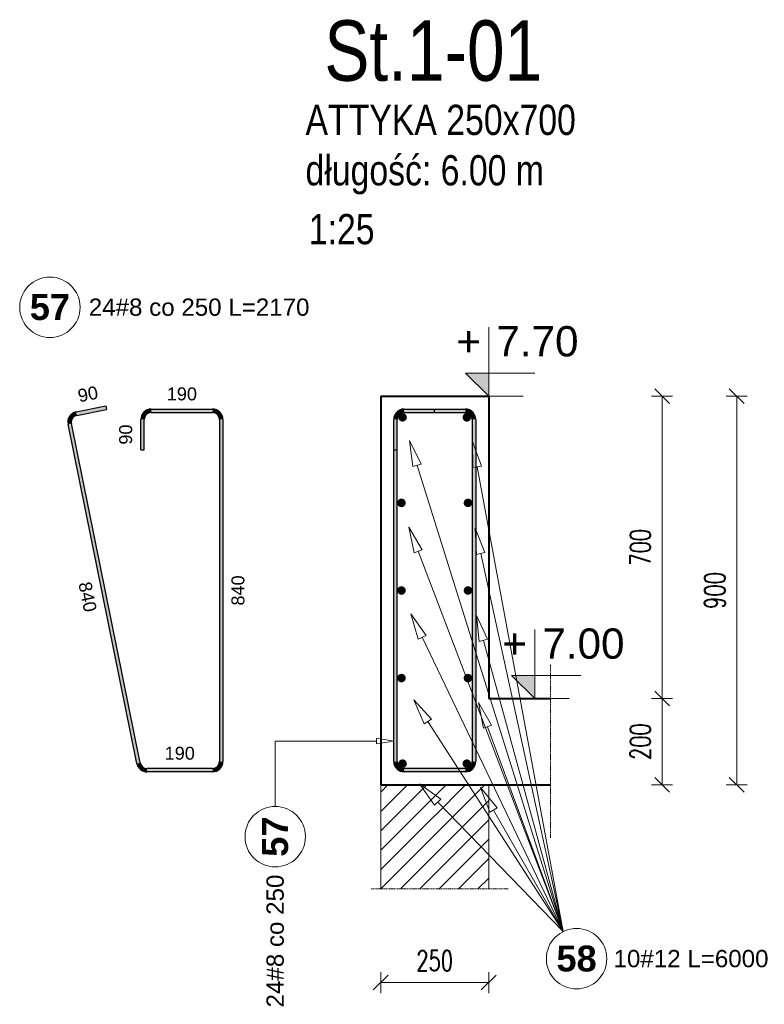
# Model space of a CAD drawing. Extents: x -1474 to 1674133, y -684355 to 75879.
# Tile 3 of 5: x 1668475 to 1670199, y -682159 to -679879. Entities that reach past the tile are written whole.
import ezdxf
from ezdxf.enums import TextEntityAlignment as Align

# ---------------------------------------------------------------- set-up
doc = ezdxf.new("R2010")
doc.units = 0
doc.header["$LTSCALE"] = 10
doc.header["$MEASUREMENT"] = 0
doc.linetypes.add('HIDDEN', pattern=[0.375, 0.25, -0.125])
for name, color, linetype, lineweight in [('P-Linia1', 3, 'Continuous', 40), ('P-Linia3', 6, 'Continuous', 60), ('P-Linia4', 253, 'Continuous', 5), ('P-Przerywana', 13, 'HIDDEN', 9), ('P-Szraf', 251, 'Continuous', 5), ('P-Wymiar', 254, 'Continuous', 9), ('RCAD_deskowanie', 3, 'Continuous', 40)]:
    doc.layers.add(name, color=color, linetype=linetype, lineweight=lineweight)
for name, color, linetype in [('RCAD_kształt pręta', 7, 'Continuous'), ('RCAD_opis kształtu pręta', 7, 'Continuous'), ('RCAD_opis rozkładu', 7, 'Continuous'), ('RCAD_pręt wyrzucony', 130, 'Continuous'), ('RCAD_symbole graficzne', 7, 'Continuous')]:
    doc.layers.add(name, color=color, linetype=linetype)
doc.styles.add('ROMANS', font='romans.shx', dxfattribs={"width": 0.7})
doc.styles.add('SIMPLEX', font='arial.ttf', dxfattribs={"width": 0.8})
doc.styles.add('style1', font='arial.ttf')
doc.styles.add('style3', font='arialbd.ttf')
doc.dimstyles.new('A25', dxfattribs={"dimscale": 27, "dimtxt": 1.75, "dimasz": 0.05, "dimexe": 0, "dimexo": 0, "dimgap": 1, "dimtad": 1, "dimdec": 4, "dimrnd": 0.1, "dimdsep": 46, "dimtxsty": 'ROMANS', "dimblk": '[[[[[[[[', "dimcen": 2, "dimdle": 2, "dimse1": 1, "dimse2": 1, "dimclrd": 256, "dimclrt": 1, "dimadec": 0, "dimazin": 0, "dimtfac": 1, "dimtdec": 4, "dimtix": 1, "dimtmove": 2, "dimatfit": 3, "dimldrblk": '[[[[[[[[', "dimfxl": 0, "dimtvp": 0.6, "dimtolj": 1, "dimlwd": -1, "dimarcsym": 0})

# ---------------------------------------------------------------- blocks, each defined once
blk = doc.blocks.new('[[[[[[[[')
at = {"layer": 'P-Wymiar'}
for p, q in [((0, 18), (0, -18)), ((-12.7, -12.7), (12.7, 12.7)), ((0, 0), (-4.6, 0))]:
    blk.add_line(p, q, dxfattribs=at)
blk = doc.blocks.new('*D134')
at = {"layer": 'Defpoints', "color": 0, "transparency": 16777216}
for p in [(1669704.1, -681450.7), (1669962.9, -681450.7), (1669704.1, -681650.7)]:
    blk.add_point(p, dxfattribs=at)
at = {"layer": 'P-Wymiar', "transparency": 16777216}
blk.add_line((1669962.9, -681649.3), (1669962.9, -681452), dxfattribs=at)
at = {"layer": 'P-Wymiar', "transparency": 16777216, "xscale": 1.35, "yscale": 1.35, "zscale": 1.35}
for p, rotation in [((1669962.9, -681450.7), 90), ((1669962.9, -681650.7), 270)]:
    blk.add_blockref('[[[[[[[[', p, dxfattribs=dict(at, rotation=rotation))
at = {"layer": 'P-Wymiar', "color": 1, "transparency": 16777216, "insert": (1669912.3, -681550.7), "char_height": 47.25, "attachment_point": 5, "rotation": 90, "style": 'ROMANS'}
blk.add_mtext('\\A1;200', dxfattribs=at)
blk = doc.blocks.new('*D135')
at = {"layer": 'Defpoints', "color": 0, "transparency": 16777216}
for p in [(1669311.2, -681821.1), (1669561.2, -681821.1), (1669561.2, -682108.5)]:
    blk.add_point(p, dxfattribs=at)
at = {"layer": 'P-Wymiar', "transparency": 16777216}
blk.add_line((1669312.5, -682108.5), (1669559.8, -682108.5), dxfattribs=at)
at = {"layer": 'P-Wymiar', "transparency": 16777216, "xscale": 1.35, "yscale": 1.35, "zscale": 1.35, "rotation": 180}
blk.add_blockref('[[[[[[[[', (1669311.2, -682108.5), dxfattribs=at)
at = {"layer": 'P-Wymiar', "transparency": 16777216, "xscale": 1.35, "yscale": 1.35, "zscale": 1.35}
blk.add_blockref('[[[[[[[[', (1669561.2, -682108.5), dxfattribs=at)
at = {"layer": 'P-Wymiar', "color": 1, "transparency": 16777216, "insert": (1669436.2, -682057.9), "char_height": 47.25, "attachment_point": 5, "style": 'ROMANS'}
blk.add_mtext('\\A1;250', dxfattribs=at)
blk = doc.blocks.new('*D136')
at = {"layer": 'Defpoints', "color": 0, "transparency": 16777216}
for p in [(1669561.2, -680750.7), (1669962.9, -680750.7), (1669704.1, -681450.7)]:
    blk.add_point(p, dxfattribs=at)
at = {"layer": 'P-Wymiar', "transparency": 16777216}
blk.add_line((1669962.9, -681449.3), (1669962.9, -680752), dxfattribs=at)
at = {"layer": 'P-Wymiar', "transparency": 16777216, "xscale": 1.35, "yscale": 1.35, "zscale": 1.35}
for p, rotation in [((1669962.9, -680750.7), 90), ((1669962.9, -681450.7), 270)]:
    blk.add_blockref('[[[[[[[[', p, dxfattribs=dict(at, rotation=rotation))
at = {"layer": 'P-Wymiar', "color": 1, "transparency": 16777216, "insert": (1669912.3, -681100.7), "char_height": 47.25, "attachment_point": 5, "rotation": 90, "style": 'ROMANS'}
blk.add_mtext('\\A1;700', dxfattribs=at)
blk = doc.blocks.new('*D137')
at = {"layer": 'Defpoints', "color": 0, "transparency": 16777216}
for p in [(1669561.2, -680750.7), (1670135.5, -680750.7), (1669704.1, -681650.7)]:
    blk.add_point(p, dxfattribs=at)
at = {"layer": 'P-Wymiar', "transparency": 16777216}
blk.add_line((1670135.5, -681649.3), (1670135.5, -680752), dxfattribs=at)
at = {"layer": 'P-Wymiar', "transparency": 16777216, "xscale": 1.35, "yscale": 1.35, "zscale": 1.35}
for p, rotation in [((1670135.5, -680750.7), 90), ((1670135.5, -681650.7), 270)]:
    blk.add_blockref('[[[[[[[[', p, dxfattribs=dict(at, rotation=rotation))
at = {"layer": 'P-Wymiar', "color": 1, "transparency": 16777216, "insert": (1670084.9, -681200.7), "char_height": 47.25, "attachment_point": 5, "rotation": 90, "style": 'ROMANS'}
blk.add_mtext('\\A1;900', dxfattribs=at)

msp = doc.modelspace()

# ---------------------------------------------------------------- hatches: boundary and pattern name
h = msp.add_hatch(color=1)
edge = h.paths.add_edge_path(flags=0)
edge.add_arc((1669361.79974, -680799.73461), 10, 0, 360)
h = msp.add_hatch(color=1)
edge = h.paths.add_edge_path(flags=0)
edge.add_arc((1669510.57545, -680799.73461), 10, 0, 360)
h = msp.add_hatch(color=1)
edge = h.paths.add_edge_path(flags=0)
edge.add_arc((1669359.18759, -680997.83264), 10, 0, 360)
h = msp.add_hatch(color=1)
edge = h.paths.add_edge_path(flags=0)
edge.add_arc((1669513.18759, -680997.83264), 10, 0, 360)
h = msp.add_hatch(color=1)
edge = h.paths.add_edge_path(flags=0)
edge.add_arc((1669359.18759, -681200.68662), 10, 0, 360)
h = msp.add_hatch(color=1)
edge = h.paths.add_edge_path(flags=0)
edge.add_arc((1669513.18759, -681200.68662), 10, 0, 360)
h = msp.add_hatch(color=1)
edge = h.paths.add_edge_path(flags=0)
edge.add_arc((1669359.18759, -681403.5406), 10, 0, 360)
h = msp.add_hatch(color=1)
edge = h.paths.add_edge_path(flags=0)
edge.add_arc((1669513.18759, -681403.5406), 10, 0, 360)
h = msp.add_hatch(color=1)
edge = h.paths.add_edge_path(flags=0)
edge.add_arc((1669361.79974, -681601.63863), 10, 0, 360)
h = msp.add_hatch(color=1)
edge = h.paths.add_edge_path(flags=0)
edge.add_arc((1669510.57545, -681601.63863), 10, 0, 360)
at = {"layer": 'P-Szraf'}
h = msp.add_hatch(dxfattribs=at)
h.set_pattern_fill('ANSI31', color=256, scale=10)
h.set_pattern_definition([(45, (-1912.277, -33290.77), (-22.4506403, 22.4506403), [])])
h.paths.add_polyline_path([(1669561.18759, -681650.68662), (1669414.47034, -681650.68662), (1669457.0903, -681791.4535), (1669562.21112, -681891.4238), (1669561.18759, -681891.4238)])
h.paths.add_polyline_path([(1669311.18759, -681650.68662), (1669311.18759, -681891.4238), (1669562.21112, -681891.4238), (1669457.0903, -681791.4535), (1669414.0496, -681650.68662)])
at = {"layer": 'RCAD_kształt pręta'}
h = msp.add_hatch(color=4, dxfattribs=at)
edge = h.paths.add_edge_path(flags=0)
edge.add_line((1669365.18759, -680780.68662), (1669365.18759, -680788.68662))
edge.add_arc((1669365.18759, -680804.68662), 16, 90, 180)
edge.add_line((1669349.18759, -680804.68662), (1669341.18759, -680804.68662))
edge.add_arc((1669365.18759, -680804.68662), 24, 450, 540, ccw=False)
h = msp.add_hatch(color=4, dxfattribs=at)
edge = h.paths.add_edge_path(flags=0)
edge.add_line((1669365.18759, -680780.68662), (1669365.18759, -680788.68662))
edge.add_arc((1669365.18759, -680804.68662), 16, 90, 180)
edge.add_line((1669349.18759, -680804.68662), (1669341.18759, -680804.68662))
edge.add_arc((1669365.18759, -680804.68662), 24, 450, 540, ccw=False)
for points in [[(1669365.18759, -680788.68662), (1669365.18759, -680780.68662), (1669507.18759, -680780.68662), (1669507.18759, -680788.68662)], [(1669365.18759, -680788.68662), (1669365.18759, -680780.68662), (1669435.18759, -680780.68662), (1669435.18759, -680788.68662)], [(1669349.18759, -680874.68662), (1669341.18759, -680874.68662), (1669341.18759, -680804.68662), (1669349.18759, -680804.68662)], [(1669349.18759, -681596.68662), (1669341.18759, -681596.68662), (1669341.18759, -680804.68662), (1669349.18759, -680804.68662)], [(1669523.18759, -680804.68662), (1669531.18759, -680804.68662), (1669531.18759, -681596.68662), (1669523.18759, -681596.68662)], [(1669507.18759, -681612.68662), (1669507.18759, -681620.68662), (1669365.18759, -681620.68662), (1669365.18759, -681612.68662)]]:
    msp.add_hatch(color=4, dxfattribs=at).paths.add_polyline_path(points, flags=0)
h = msp.add_hatch(color=4, dxfattribs=at)
edge = h.paths.add_edge_path(flags=0)
edge.add_line((1669531.18759, -680804.68662), (1669523.18759, -680804.68662))
edge.add_arc((1669507.18759, -680804.68662), 16, 0, 90)
edge.add_line((1669507.18759, -680788.68662), (1669507.18759, -680780.68662))
edge.add_arc((1669507.18759, -680804.68662), 24, 360, 450, ccw=False)
h = msp.add_hatch(color=4, dxfattribs=at)
edge = h.paths.add_edge_path(flags=0)
edge.add_line((1669341.18759, -681596.68662), (1669349.18759, -681596.68662))
edge.add_arc((1669365.18759, -681596.68662), 16, 180, 270)
edge.add_line((1669365.18759, -681612.68662), (1669365.18759, -681620.68662))
edge.add_arc((1669365.18759, -681596.68662), 24, 180, 270, ccw=False)
h = msp.add_hatch(color=4, dxfattribs=at)
edge = h.paths.add_edge_path(flags=0)
edge.add_line((1669507.18759, -681620.68662), (1669507.18759, -681612.68662))
edge.add_arc((1669507.18759, -681596.68662), 16, -90, 0)
edge.add_line((1669523.18759, -681596.68662), (1669531.18759, -681596.68662))
edge.add_arc((1669507.18759, -681596.68662), 24, 270, 360, ccw=False)
at = {"layer": 'RCAD_pręt wyrzucony'}
h = msp.add_hatch(color=4, dxfattribs=at)
edge = h.paths.add_edge_path(flags=0)
edge.add_line((1668605.74697, -680787.30055), (1668607.33632, -680795.14109))
edge.add_arc((1668610.51503, -680810.82215), 16, 101.4591559, 191.4591559)
edge.add_line((1668594.83397, -680814.00086), (1668586.99344, -680815.59021))
edge.add_arc((1668610.51503, -680810.82215), 24, 461.4591559, 551.4591559, ccw=False)
for points in [[(1668607.33632, -680795.14109), (1668605.74697, -680787.30055), (1668674.35163, -680773.3937), (1668675.94099, -680781.23423)], [(1668779.66569, -680788.68662), (1668779.66569, -680780.68662), (1668921.66569, -680780.68662), (1668921.66569, -680788.68662)], [(1668754.13658, -681599.86533), (1668746.29605, -681601.45468), (1668586.99344, -680815.59021), (1668594.83397, -680814.00086)], [(1668763.66569, -680874.68662), (1668755.66569, -680874.68662), (1668755.66569, -680804.68662), (1668763.66569, -680804.68662)], [(1668937.66569, -680804.68662), (1668945.66569, -680804.68662), (1668945.66569, -681596.68662), (1668937.66569, -681596.68662)], [(1668921.66569, -681612.68662), (1668921.66569, -681620.68662), (1668769.81765, -681620.68662), (1668769.81765, -681612.68662)]]:
    msp.add_hatch(color=4, dxfattribs=at).paths.add_polyline_path(points, flags=0)
h = msp.add_hatch(color=4, dxfattribs=at)
edge = h.paths.add_edge_path(flags=0)
edge.add_line((1668779.66569, -680780.68662), (1668779.66569, -680788.68662))
edge.add_arc((1668779.66569, -680804.68662), 16, 90, 180)
edge.add_line((1668763.66569, -680804.68662), (1668755.66569, -680804.68662))
edge.add_arc((1668779.66569, -680804.68662), 24, 450, 540, ccw=False)
h = msp.add_hatch(color=4, dxfattribs=at)
edge = h.paths.add_edge_path(flags=0)
edge.add_line((1668945.66569, -680804.68662), (1668937.66569, -680804.68662))
edge.add_arc((1668921.66569, -680804.68662), 16, 0, 90)
edge.add_line((1668921.66569, -680788.68662), (1668921.66569, -680780.68662))
edge.add_arc((1668921.66569, -680804.68662), 24, 360, 450, ccw=False)
h = msp.add_hatch(color=4, dxfattribs=at)
edge = h.paths.add_edge_path(flags=0)
edge.add_line((1668746.29605, -681601.45468), (1668754.13658, -681599.86533))
edge.add_arc((1668769.81765, -681596.68662), 16, -168.5408441, -90)
edge.add_line((1668769.81765, -681612.68662), (1668769.81765, -681620.68662))
edge.add_arc((1668769.81765, -681596.68662), 24, 191.4591559, 270, ccw=False)
h = msp.add_hatch(color=4, dxfattribs=at)
edge = h.paths.add_edge_path(flags=0)
edge.add_line((1668921.66569, -681620.68662), (1668921.66569, -681612.68662))
edge.add_arc((1668921.66569, -681596.68662), 16, -90, 0)
edge.add_line((1668937.66569, -681596.68662), (1668945.66569, -681596.68662))
edge.add_arc((1668921.66569, -681596.68662), 24, 270, 360, ccw=False)
at = {"layer": 'RCAD_symbole graficzne'}
for points in [[(1669507.85426, -680697.35329), (1669561.18759, -680750.68662), (1669561.18759, -680697.35329)], [(1669614.35818, -681397.35329), (1669667.69151, -681450.68662), (1669667.69151, -681397.35329)]]:
    msp.add_hatch(color=1, dxfattribs=at).paths.add_polyline_path(points, flags=0)

# ---------------------------------------------------------------- linework, layer by layer
at = {"layer": 'P-Linia1'}
for points in [[(1669311.18759, -680750.68662), (1669561.18759, -680750.68662)], [(1669561.18759, -680750.68662), (1669561.18759, -681450.68662)]]:
    msp.add_lwpolyline(points, dxfattribs=at)
at = {"layer": 'P-Linia4'}
for points in [[(1669311.18759, -681450.68662), (1669311.18759, -681450.68662)], [(1669311.18759, -681650.68662), (1669311.18759, -681891.4238)], [(1669561.18759, -681650.68662), (1669561.18759, -681891.4238)]]:
    msp.add_lwpolyline(points, dxfattribs=at)
at = {"layer": 'P-Przerywana'}
for points in [[(1669704.13198, -681373.1059), (1669704.13198, -681773.80958)], [(1669289.1896, -681891.4238), (1669606.77067, -681891.4238)]]:
    msp.add_lwpolyline(points, dxfattribs=at)
at = {"layer": 'RCAD_deskowanie'}
for points in [[(1669311.18759, -680750.68662), (1669311.18759, -681650.68662)], [(1669561.18759, -681450.68662), (1669704.13198, -681450.68662)], [(1669311.18759, -681650.68662), (1669311.18759, -681650.68662), (1669311.18759, -681650.68662), (1669561.18759, -681650.68662), (1669704.13198, -681650.68662)]]:
    msp.add_lwpolyline(points, dxfattribs=at)
at = {"layer": 'RCAD_kształt pręta', "color": 4}
for p, q in [((1669365.18759, -680780.68662), (1669507.18759, -680780.68662)), ((1669365.18759, -680780.68662), (1669435.18759, -680780.68662)), ((1669365.18759, -680788.68662), (1669507.18759, -680788.68662)), ((1669365.18759, -680788.68662), (1669435.18759, -680788.68662)), ((1669435.18759, -680780.68662), (1669435.18759, -680788.68662)), ((1669341.18759, -680874.68662), (1669341.18759, -680804.68662)), ((1669341.18759, -681596.68662), (1669341.18759, -680804.68662)), ((1669349.18759, -680874.68662), (1669349.18759, -680804.68662)), ((1669349.18759, -681596.68662), (1669349.18759, -680804.68662)), ((1669523.18759, -680804.68662), (1669523.18759, -681596.68662)), ((1669531.18759, -680804.68662), (1669531.18759, -681596.68662)), ((1669341.18759, -680874.68662), (1669349.18759, -680874.68662)), ((1669507.18759, -681612.68662), (1669365.18759, -681612.68662)), ((1669507.18759, -681620.68662), (1669365.18759, -681620.68662))]:
    msp.add_line(p, q, dxfattribs=at)
for centre, radius, start, end in [((1669365.18759, -680804.68662), 24, 90, 180), ((1669365.18759, -680804.68662), 24, 90, 180), ((1669365.18759, -680804.68662), 16, 90, 180), ((1669365.18759, -680804.68662), 16, 90, 180), ((1669507.18759, -680804.68662), 24, 0, 90), ((1669507.18759, -680804.68662), 16, 0, 90), ((1669365.18759, -681596.68662), 24, 180, 270), ((1669365.18759, -681596.68662), 16, 180, 270), ((1669507.18759, -681596.68662), 16, 270, 0), ((1669507.18759, -681596.68662), 24, 270, 0)]:
    msp.add_arc(centre, radius, start, end, dxfattribs=at)
at = {"layer": 'RCAD_opis kształtu pręta', "color": 8, "lineweight": 0}
for p, q in [((1669301.18759, -681542.77149), (1669341.18759, -681549.43816)), ((1669301.18759, -681542.77149), (1669301.18759, -681556.10482)), ((1669066.89169, -681549.43816), (1669301.18759, -681549.43816)), ((1669066.89169, -681549.43816), (1669066.89169, -681700.75209)), ((1669341.18759, -681549.43816), (1669301.18759, -681556.10482))]:
    msp.add_line(p, q, dxfattribs=at)
msp.add_circle((1669066.8917, -681770.75209), 70, dxfattribs=at)
at = {"layer": 'RCAD_opis rozkładu', "color": 8, "lineweight": 0}
for p, q in [((1669385.85538, -680913.93885), (1669377.46983, -680853.692)), ((1669377.46983, -680853.692), (1669404.94163, -680907.96262)), ((1669524.80217, -680916.25298), (1669523.73488, -680855.43471)), ((1669523.73488, -680855.43471), (1669544.46932, -680912.61935)), ((1669385.85538, -680913.93885), (1669404.94163, -680907.96262)), ((1669733.47557, -681990.66642), (1669395.3985, -680910.95073)), ((1669524.80217, -680916.25298), (1669544.46932, -680912.61935)), ((1669733.47557, -681990.66642), (1669534.63574, -680914.43616)), ((1669388.56883, -681113.52919), (1669376.55054, -681053.90067)), ((1669376.55054, -681053.90067), (1669407.25817, -681106.40821)), ((1669532.95957, -681117.21121), (1669529.959, -681056.45764)), ((1669529.959, -681056.45764), (1669552.50124, -681112.95408)), ((1669388.56883, -681113.52919), (1669407.25817, -681106.40821)), ((1669733.47557, -681990.66642), (1669397.9135, -681109.9687)), ((1669532.95957, -681117.21121), (1669552.50124, -681112.95408)), ((1669733.47557, -681990.66642), (1669542.7304, -681115.08265)), ((1669397.99558, -681313.2365), (1669381.10121, -681254.80209)), ((1669381.10121, -681254.80209), (1669416.03407, -681304.59863)), ((1669539.23104, -681319.06773), (1669533.03183, -681258.55682)), ((1669533.03183, -681258.55682), (1669558.5211, -681313.78631)), ((1669397.99558, -681313.2365), (1669416.03407, -681304.59863)), ((1669733.47557, -681990.66642), (1669407.01482, -681308.91757)), ((1669539.23104, -681319.06773), (1669558.5211, -681313.78631)), ((1669733.47557, -681990.66642), (1669548.87607, -681316.42702)), ((1669411.77555, -681509.83172), (1669387.68469, -681453.97807)), ((1669387.68469, -681453.97807), (1669428.58804, -681498.99936)), ((1669549.28505, -681519.59987), (1669537.92809, -681459.84186)), ((1669537.92809, -681459.84186), (1669568.05214, -681512.68636)), ((1669411.77555, -681509.83172), (1669428.58804, -681498.99936)), ((1669733.47557, -681990.66642), (1669420.1818, -681504.41554)), ((1669549.28505, -681519.59987), (1669568.05214, -681512.68636)), ((1669733.47557, -681990.66642), (1669558.6686, -681516.14311)), ((1669435.8868, -681698.06003), (1669401.30397, -681648.01977)), ((1669401.30397, -681648.01977), (1669450.24673, -681684.13909)), ((1669563.73654, -681714.06803), (1669542.6254, -681657.02139)), ((1669542.6254, -681657.02139), (1669581.09701, -681704.13757)), ((1669435.8868, -681698.06003), (1669450.24673, -681684.13909)), ((1669733.47557, -681990.66642), (1669443.06677, -681691.09956)), ((1669563.73654, -681714.06803), (1669581.09701, -681704.13757)), ((1669733.47557, -681990.66642), (1669572.41678, -681709.1028))]:
    msp.add_line(p, q, dxfattribs=at)
msp.add_circle((1669764.71865, -682053.30722), 70, dxfattribs=at)
at = {"layer": 'RCAD_pręt wyrzucony', "color": 4}
for p, q in [((1668605.74697, -680787.30055), (1668674.35163, -680773.3937)), ((1668607.33632, -680795.14109), (1668675.94099, -680781.23423)), ((1668674.35163, -680773.3937), (1668675.94099, -680781.23423)), ((1668779.66569, -680780.68662), (1668921.66569, -680780.68662)), ((1668779.66569, -680788.68662), (1668921.66569, -680788.68662)), ((1668746.29605, -681601.45468), (1668586.99344, -680815.59021)), ((1668754.13658, -681599.86533), (1668594.83397, -680814.00086)), ((1668755.66569, -680874.68662), (1668755.66569, -680804.68662)), ((1668763.66569, -680874.68662), (1668763.66569, -680804.68662)), ((1668937.66569, -680804.68662), (1668937.66569, -681596.68662)), ((1668945.66569, -680804.68662), (1668945.66569, -681596.68662)), ((1668755.66569, -680874.68662), (1668763.66569, -680874.68662)), ((1668921.66569, -681612.68662), (1668769.81765, -681612.68662)), ((1668921.66569, -681620.68662), (1668769.81765, -681620.68662))]:
    msp.add_line(p, q, dxfattribs=at)
at = {"layer": 'RCAD_pręt wyrzucony', "color": 8, "lineweight": 0}
msp.add_circle((1668545.08618, -680544.89801), 70, dxfattribs=at)
at = {"layer": 'RCAD_pręt wyrzucony', "color": 4}
for centre, radius, start, end in [((1668610.51503, -680810.82215), 24, 101.4591559, 191.4591559), ((1668779.66569, -680804.68662), 24, 90, 180), ((1668779.66569, -680804.68662), 16, 90, 180), ((1668921.66569, -680804.68662), 24, 0, 90), ((1668921.66569, -680804.68662), 16, 0, 90), ((1668610.51503, -680810.82215), 16, 101.4591559, 191.4591559), ((1668769.81765, -681596.68662), 24, 191.4591559, 270), ((1668769.81765, -681596.68662), 16, 191.4591559, 270), ((1668921.66569, -681596.68662), 16, 270, 0), ((1668921.66569, -681596.68662), 24, 270, 0)]:
    msp.add_arc(centre, radius, start, end, dxfattribs=at)
at = {"layer": 'RCAD_symbole graficzne', "color": 1, "lineweight": 0}
for p, q in [((1669561.18759, -680750.68662), (1669561.18759, -680590.68662)), ((1669667.85426, -680697.35329), (1669507.85426, -680697.35329)), ((1669507.85426, -680697.35329), (1669561.18759, -680750.68662)), ((1669641.18759, -680750.68662), (1669481.18759, -680750.68662)), ((1669667.69151, -681450.68662), (1669667.69151, -681290.68662)), ((1669774.35818, -681397.35329), (1669614.35818, -681397.35329)), ((1669614.35818, -681397.35329), (1669667.69151, -681450.68662)), ((1669747.69151, -681450.68662), (1669587.69151, -681450.68662))]:
    msp.add_line(p, q, dxfattribs=at)

# ---------------------------------------------------------------- texts
at = {"layer": 'P-Linia1', "color": 3, "linetype": 'Continuous', "insert": (1669136.97669, -680179.85793), "char_height": 70, "width": 4155.9682635, "attachment_point": 4, "style": 'SIMPLEX'}
msp.add_mtext('ATTYKA 250x700\\Pdługość: 6.00 m', dxfattribs=at)
at = {"layer": 'P-Linia1', "color": 3, "linetype": 'Continuous', "insert": (1669144.63091, -680328.87589), "char_height": 70, "attachment_point": 1, "style": 'SIMPLEX'}
msp.add_mtext('1:25', dxfattribs=at)
at = {"layer": 'P-Linia3', "color": 6, "linetype": 'Continuous', "insert": (1669432.82086, -679951.49946), "char_height": 140, "attachment_point": 5, "style": 'SIMPLEX'}
msp.add_mtext('{\\C256;St.1-01}', dxfattribs=at)
at = {"layer": 'RCAD_opis kształtu pręta', "color": 1, "attachment_point": 5, "rotation": 90}
for s, insert, char_height, style in [('57', (1669066.8917, -681770.75209), 60, 'style3'), ('24#8 co 250 ', (1669066.8917, -682012.40284), 40, 'style1')]:
    msp.add_mtext(s, dxfattribs=dict(at, insert=insert, char_height=char_height, style=style))
at = {"layer": 'RCAD_opis rozkładu', "color": 1, "insert": (1669764.71865, -682053.30722), "char_height": 60, "attachment_point": 5, "style": 'style3'}
msp.add_mtext('58', dxfattribs=at)
at = {"layer": 'RCAD_opis rozkładu', "color": 2, "insert": (1670029.80733, -682053.30722), "char_height": 40, "attachment_point": 5, "style": 'style1'}
msp.add_mtext('10#12 L=6000', dxfattribs=at)
at = {"layer": 'RCAD_pręt wyrzucony', "color": 1, "attachment_point": 5}
for s, insert, char_height, style in [('57', (1668545.08618, -680544.89801), 60, 'style3'), ('190', (1668850.66569, -680745.68662), 30, 'style1'), ('190', (1668845.74167, -681577.68662), 30, 'style1')]:
    msp.add_mtext(s, dxfattribs=dict(at, insert=insert, char_height=char_height, style=style))
at = {"layer": 'RCAD_pręt wyrzucony', "color": 2, "insert": (1668635.08618, -680544.89801), "char_height": 40, "attachment_point": 4, "style": 'style1'}
msp.add_mtext('24#8 co 250 L=2170', dxfattribs=at)
at = {"layer": 'RCAD_pręt wyrzucony', "color": 1, "char_height": 30, "attachment_point": 5, "style": 'style1'}
for s, insert, rotation in [('90', (1668633.09587, -680746.0448), 11.4591559), ('90', (1668720.66569, -680839.68662), 90), ('840', (1668632.34241, -681215.47588), 281.4591559), ('840', (1668980.66569, -681200.68662), 90)]:
    msp.add_mtext(s, dxfattribs=dict(at, insert=insert, rotation=rotation))
at = {"layer": 'RCAD_symbole graficzne', "color": 2, "style": 'style1'}
for s, p in [('7.70 ', (1669578.96537, -680679.57551)), ('7.00 ', (1669685.46929, -681379.57551))]:
    msp.add_text(s, height=70, dxfattribs=at).set_placement(p, align=Align.BOTTOM_LEFT)
for p in [(1669543.40981, -680679.57551), (1669649.91373, -681379.57551)]:
    msp.add_text('+', height=70, dxfattribs=at).set_placement(p, align=Align.BOTTOM_RIGHT)

# ---------------------------------------------------------------- dimensions: what is measured, and where the dimension line sits
at = {"layer": 'P-Wymiar'}
for base, p1, p2, picture, middle in [((1669962.91747, -680750.68662), (1669704.13198, -681450.68662), (1669561.18759, -680750.68662), '*D136', (1669912.29247, -681100.68662)), ((1670135.48976, -680750.68662), (1669704.13198, -681650.68662), (1669561.18759, -680750.68662), '*D137', (1670084.86476, -681200.68662)), ((1669962.91747, -681450.68662), (1669704.13198, -681650.68662), (1669704.13198, -681450.68662), '*D134', (1669912.29247, -681550.68662))]:
    dim = msp.add_linear_dim(base=base, p1=p1, p2=p2, angle=90, dimstyle='A25', override={"dimfxl": 0.18, "dimfxlon": 1}, dxfattribs=at)
    dim.commit()
    dim.dimension.update_dxf_attribs({"geometry": picture, "text_midpoint": middle})
dim = msp.add_linear_dim(base=(1669561.18759, -682108.54464), p1=(1669311.18759, -681821.05521), p2=(1669561.18759, -681821.05521), dimstyle='A25', override={"dimfxl": 0.18, "dimfxlon": 1}, dxfattribs=at)
dim.commit()
dim.dimension.update_dxf_attribs({"geometry": '*D135', "text_midpoint": (1669436.18759, -682057.91964)})

doc.saveas('drawing.dxf')
